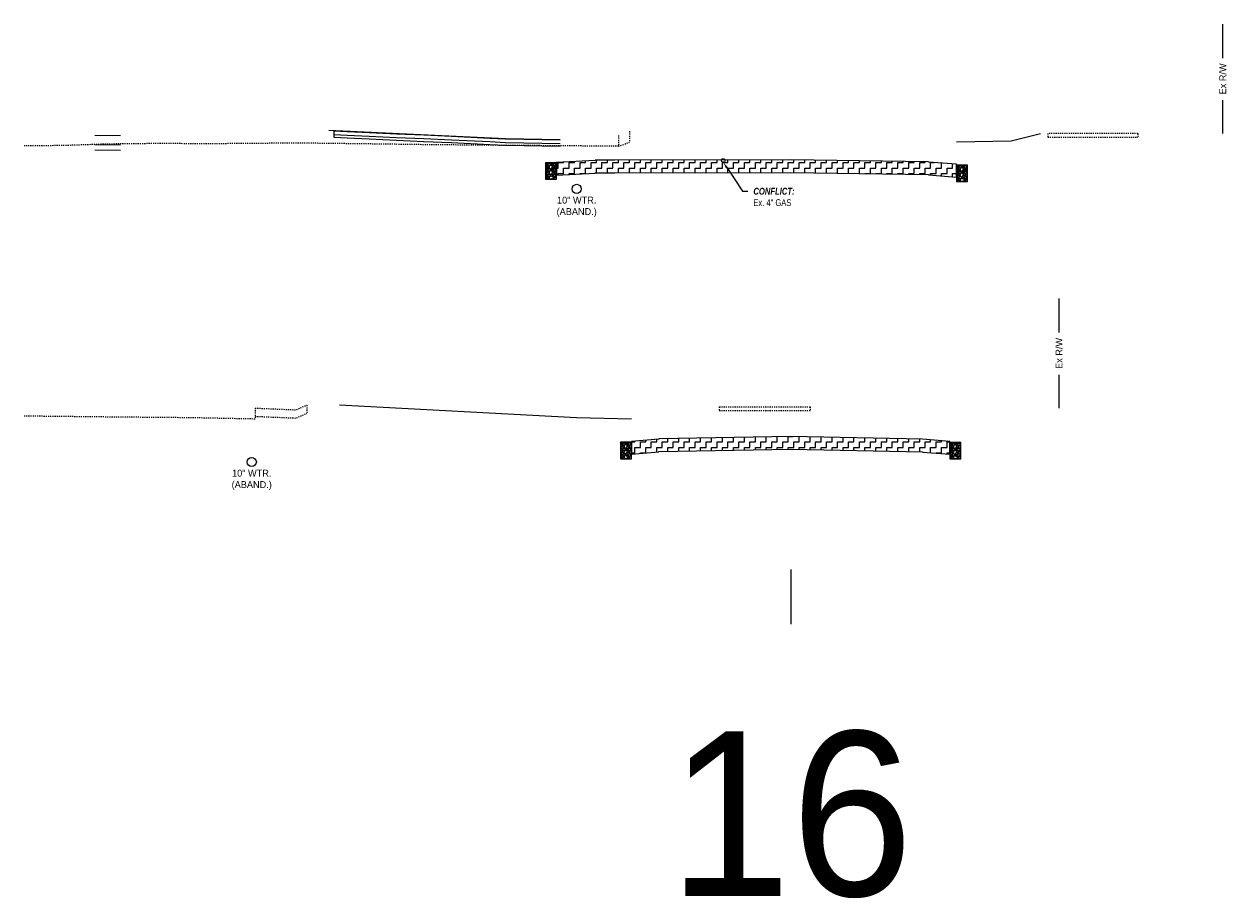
# Model space of a CAD drawing. Header units: feet. Extents: x 161250 to 169758, y 287353 to 289076.
# Tile 16 of 36: x 167931 to 168041, y 287353 to 287433. Entities that reach past the tile are written whole.
import ezdxf
from ezdxf import colors
from ezdxf.entities.mleader import LeaderData, LeaderLine
from ezdxf.math import Vec2, Vec3

# ---------------------------------------------------------------- set-up
doc = ezdxf.new("R2010")
doc.units = ezdxf.units.FT
doc.header["$MEASUREMENT"] = 0
doc.linetypes.add('OhDOT_USTN2', pattern=[0.11, 0.069, -0.041])
doc.layers.add('DR_P_Storm_Sewer', color=1, linetype='Continuous', true_color=0xff0000)
for name, color, linetype in [('PV_P_Curb', 6, 'Continuous'), ('RW_X_Fee_RW', 50, 'rowex'), ('SC_Shading1', 247, 'Continuous'), ('UT_X_Gas', 52, 'gasex'), ('UT_X_Gas_Text', 56, 'Continuous'), ('UT_X_Water', 140, 'waterex'), ('UT_X_Water_Text', 142, 'Continuous'), ('XS_P_Curb', 6, 'Continuous'), ('XS_X_Ground_Line', 180, 'OhDOT_USTN2')]:
    doc.layers.add(name, color=color, linetype=linetype)
doc.layers.add('VIEWPORT', color=232, linetype='Continuous', plot=False)
doc.styles.add('Slanted-Normal', font='font31.shx', dxfattribs={"height": 0.1})
doc.styles.get("Standard").update_dxf_attribs({"font": 'font31.shx'})
doc.styles.add('Straight-Normal', font='font30.shx', dxfattribs={"height": 0.1})
doc.linetypes.add('gasex', pattern='A,0.15,-0.2,0.15,-0.2,0.15,-0.1,["G",Straight-Normal,S=1,R=0,X=0,Y=-0.06],-0.15,0.15,-0.2,0.15,-0.2', length=1.8)
doc.linetypes.add('rowex', pattern='A,0.75,-0.05,["Ex R/W",Straight-Normal,S=1,R=0,X=0,Y=-0.06],-0.7,0.75,-0.3,0.75,-0.3,0.75,-0.3,0.75,-0.3', length=5.7)
doc.linetypes.add('waterex', pattern='A,0.15,-0.2,0.15,-0.2,0.15,-0.1,["W",Straight-Normal,S=1,R=0,X=0,Y=-0.06],-0.25,0.15,-0.2,0.15,-0.2', length=1.9)
pattern_1 = [(0, (0, 0), (0.5, 0.5), [0.5, -0.5]), (90, (0.5, 0), (-0.5, 0.5), [0.5, -0.5])]

msp = doc.modelspace()

# ---------------------------------------------------------------- hatches: boundary and pattern name
at = {"layer": 'SC_Shading1'}
h = msp.add_hatch(dxfattribs=at)
h.set_pattern_fill('ZIGZAG', color=256, scale=4)
h.set_pattern_definition(pattern_1)
h.paths.add_polyline_path([(168015.867, 287420.34), (168013.312, 287420.539), (168013.312, 287420.559), (168000.748, 287420.76), (167984.67, 287420.716), (167982.875, 287420.72), (167982.872, 287420.7), (167979.352, 287420.518), (167979.352, 287419.358), (167982.872, 287419.54), (167982.875, 287419.56), (167984.67, 287419.556), (168000.748, 287419.6), (168013.312, 287419.399), (168013.312, 287419.379), (168015.867, 287419.18)])
h = msp.add_hatch(dxfattribs=at)
h.set_pattern_fill('GRAVEL', color=256, scale=0.5)
h.set_pattern_definition([(228.012787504, (407.034528, -799.67315), (-4, -4.5), [0.067268, -6.6595440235]), (184.969740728, (406.989528, -799.72315), (6, 0.5), [0.115434, -11.4279623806]), (132.510447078, (406.874528, -799.73315), (5, -5.5), [0.081394, -8.05801629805]), (267.273689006, (406.679528, -799.85815), (0.5, 10), [0.105119, -10.4067790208]), (292.833654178, (406.674528, -799.96315), (-2.5, 6), [0.1030775, -10.20468656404]), (357.273689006, (406.714528, -800.05815), (-10, 0.5), [0.105119, -10.4067790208]), (37.694240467, (406.819528, -800.06315), (-6.5, -5), [0.1390145, -13.76242427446]), (72.255328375, (406.929528, -799.97815), (3.5, 11), [0.131244, -12.9931607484]), (121.429565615, (406.969528, -799.85315), (-4, 6.5), [0.105475, -10.4420365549]), (175.236358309, (406.914528, -799.76315), (5.5, -0.5), [0.120416, -5.9003812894]), (222.397437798, (406.794528, -799.75315), (-6, -5.5), [0.155724, -15.4166875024]), (138.814074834, (407.17453, -799.86315), (-3.5, 3), [0.0531505, -5.2619224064]), (171.46923439, (407.134528, -799.82815), (6.5, -1), [0.1011185, -10.0107557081]), (225, (407.03453, -799.81315), (-6e-17, -0.5), [0.0707105, -0.6363962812]), (203.198590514, (406.99953, -799.75315), (2.5, 1), [0.038079, -3.7698075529]), (291.801409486, (406.96453, -799.76815), (-0.5, 1.5), [0.0538515, -2.6387309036]), (30.963756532, (406.98453, -799.81815), (1.5, 1), [0.0874645, -2.8280114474]), (161.565051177, (407.05953, -799.77315), (1, -0.5), [0.0632455, -1.5178933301]), (16.389540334, (406.674528, -799.76815), (5, 1.5), [0.0886, -8.7714225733]), (70.346175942, (406.759528, -799.74315), (-2.0000000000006, -5.5000000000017), [0.0743305, -7.35870387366]), (293.198590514, (407.05953, -799.67315), (-1, 2.5), [0.0761575, -3.7317290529]), (343.610459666, (407.089528, -799.74315), (-5, 1.5), [0.0886, -8.7714225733]), (339.44395478, (406.67453, -800.07815), (-2.5, 1), [0.08544, -4.18656187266]), (294.775140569, (406.754528, -800.10815), (-2.5, 5.5), [0.071589, -7.08732153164]), (66.801409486, (407.06453, -800.17315), (1, 2.5), [0.0761575, -3.7317290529]), (17.354024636, (407.094528, -800.10315), (-6.5, -2), [0.0838155, -8.2977118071]), (69.44395478, (406.81953, -800.17315), (-1, -2.5), [0.04272, -4.22928187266]), (101.309932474, (407.03453, -800.17315), (-0.5, 2), [0.025495, -2.5240147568]), (165.96375653, (407.02953, -800.14815), (1.5, -0.5), [0.1030775, -1.9584753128]), (186.009005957, (406.929528, -800.12315), (5, 0.5), [0.095525, -9.4569615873]), (303.690067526, (406.98453, -799.86315), (-0.5, 1), [0.072111, -1.7306646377]), (353.157226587, (407.024528, -799.92315), (8.5, -1), [0.125897, -12.463781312]), (60.945395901, (407.14953, -799.93815), (-2, -3.5), [0.051478, -5.0963370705]), (90, (407.17453, -799.89315), (-0.5, 0.5), [0.03, -0.47]), (120.256437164, (406.919528, -800.10815), (2, -3.5), [0.069462, -6.8767599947]), (48.012787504, (406.884528, -800.04815), (4, 4.5), [0.134536, -6.5922760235]), (0, (406.97453, -799.94815), (0.5, 0.5), [0.13, -0.37]), (325.304846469, (407.104528, -799.94815), (5, -3.5), [0.079057, -7.8266371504]), (254.0546041, (407.16953, -799.99315), (-0.5, -2), [0.072801, -3.56725394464]), (207.645975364, (407.149528, -800.06315), (-9.5, -5), [0.1185325, -11.7347370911]), (175.42607874, (407.044528, -800.11815), (-6.5, 0.5), [0.1253995, -12.414536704])])
edge = h.paths.add_edge_path()
edge.add_arc((167978.852, 287419.136), 0.166, 0, 360)
h.paths.add_polyline_path([(167978.352, 287418.97), (167978.852, 287418.97), (167979.352, 287418.97), (167979.352, 287420.47), (167978.352, 287420.47)])
h = msp.add_hatch(dxfattribs=at)
h.set_pattern_fill('GRAVEL', color=256, scale=0.5)
h.set_pattern_definition([(228.012787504, (444.549776, -799.880425), (-4, -4.5), [0.067268, -6.6595440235]), (184.969740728, (444.504776, -799.930425), (6, 0.5), [0.115434, -11.4279623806]), (132.510447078, (444.389776, -799.940425), (5, -5.5), [0.081394, -8.05801629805]), (267.273689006, (444.194776, -800.065425), (0.5, 10), [0.105119, -10.4067790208]), (292.833654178, (444.189776, -800.170425), (-2.5, 6), [0.1030775, -10.20468656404]), (357.273689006, (444.229776, -800.265425), (-10, 0.5), [0.105119, -10.4067790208]), (37.694240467, (444.334776, -800.270425), (-6.5, -5), [0.1390145, -13.76242427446]), (72.255328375, (444.444776, -800.185425), (3.5, 11), [0.131244, -12.9931607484]), (121.429565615, (444.484776, -800.060425), (-4, 6.5), [0.105475, -10.4420365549]), (175.236358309, (444.429776, -799.970425), (5.5, -0.5), [0.120416, -5.9003812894]), (222.397437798, (444.309776, -799.960425), (-6, -5.5), [0.155724, -15.4166875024]), (138.814074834, (444.689776, -800.070425), (-3.5, 3), [0.0531505, -5.2619224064]), (171.46923439, (444.649776, -800.035425), (6.5, -1), [0.1011185, -10.0107557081]), (225, (444.54978, -800.02043), (-6e-17, -0.5), [0.0707105, -0.6363962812]), (203.198590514, (444.514776, -799.960425), (2.5, 1), [0.038079, -3.7698075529]), (291.801409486, (444.47978, -799.975425), (-0.5, 1.5), [0.0538515, -2.6387309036]), (30.963756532, (444.49978, -800.025425), (1.5, 1), [0.0874645, -2.8280114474]), (161.565051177, (444.57478, -799.98043), (1, -0.5), [0.0632455, -1.5178933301]), (16.389540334, (444.189776, -799.975425), (5, 1.5), [0.0886, -8.7714225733]), (70.346175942, (444.274776, -799.950425), (-2.0000000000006, -5.5000000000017), [0.0743305, -7.35870387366]), (293.198590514, (444.574776, -799.880425), (-1, 2.5), [0.0761575, -3.7317290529]), (343.610459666, (444.604776, -799.950425), (-5, 1.5), [0.0886, -8.7714225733]), (339.44395478, (444.189776, -800.285425), (-2.5, 1), [0.08544, -4.18656187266]), (294.775140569, (444.269776, -800.315425), (-2.5, 5.5), [0.071589, -7.08732153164]), (66.801409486, (444.579776, -800.380425), (1, 2.5), [0.0761575, -3.7317290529]), (17.354024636, (444.609776, -800.310425), (-6.5, -2), [0.0838155, -8.2977118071]), (69.44395478, (444.334776, -800.380425), (-1, -2.5), [0.04272, -4.22928187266]), (101.309932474, (444.54978, -800.380425), (-0.5, 2), [0.025495, -2.5240147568]), (165.96375653, (444.54478, -800.35543), (1.5, -0.5), [0.1030775, -1.9584753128]), (186.009005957, (444.444776, -800.330425), (5, 0.5), [0.095525, -9.4569615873]), (303.690067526, (444.49978, -800.07043), (-0.5, 1), [0.072111, -1.7306646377]), (353.157226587, (444.539776, -800.130425), (8.5, -1), [0.125897, -12.463781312]), (60.945395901, (444.664776, -800.145425), (-2, -3.5), [0.051478, -5.0963370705]), (90, (444.6898, -800.10043), (-0.5, 0.5), [0.03, -0.47]), (120.256437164, (444.434776, -800.315425), (2, -3.5), [0.069462, -6.8767599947]), (48.012787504, (444.399776, -800.255425), (4, 4.5), [0.134536, -6.5922760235]), (0, (444.4898, -800.15543), (0.5, 0.5), [0.13, -0.37]), (325.304846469, (444.619776, -800.155425), (5, -3.5), [0.079057, -7.8266371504]), (254.0546041, (444.684776, -800.200425), (-0.5, -2), [0.072801, -3.56725394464]), (207.645975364, (444.664776, -800.270425), (-9.5, -5), [0.1185325, -11.7347370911]), (175.42607874, (444.559776, -800.325425), (-6.5, 0.5), [0.1253995, -12.414536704])])
edge = h.paths.add_edge_path()
edge.add_arc((168016.367, 287418.928), 0.166, 0, 360)
h.paths.add_polyline_path([(168015.867, 287418.762), (168016.367, 287418.762), (168016.867, 287418.762), (168016.867, 287420.262), (168015.867, 287420.262)])
h = msp.add_hatch(dxfattribs=at)
h.set_pattern_fill('ZIGZAG', color=256, scale=4)
h.set_pattern_definition(pattern_1)
h.paths.add_polyline_path([(168015.248, 287395.035), (168012.748, 287395.244), (168012.748, 287395.264), (168000.748, 287395.504), (167988.689, 287395.278), (167988.689, 287395.258), (167986.184, 287395.054), (167986.184, 287393.894), (167988.689, 287394.098), (167988.689, 287394.118), (168000.748, 287394.344), (168012.748, 287394.104), (168012.748, 287394.084), (168015.248, 287393.875)])
h = msp.add_hatch(dxfattribs=at)
h.set_pattern_fill('GRAVEL', color=256, scale=0.5)
h.set_pattern_definition([(228.012787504, (413.867353, -825.170578), (-4, -4.5), [0.067268, -6.6595440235]), (184.969740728, (413.822353, -825.220578), (6, 0.5), [0.115434, -11.4279623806]), (132.510447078, (413.707353, -825.230578), (5, -5.5), [0.081394, -8.05801629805]), (267.273689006, (413.512353, -825.355578), (0.5, 10), [0.105119, -10.4067790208]), (292.833654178, (413.507353, -825.460578), (-2.5, 6), [0.1030775, -10.20468656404]), (357.273689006, (413.547353, -825.555578), (-10, 0.5), [0.105119, -10.4067790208]), (37.694240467, (413.652353, -825.560578), (-6.5, -5), [0.1390145, -13.76242427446]), (72.255328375, (413.762353, -825.475578), (3.5, 11), [0.131244, -12.9931607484]), (121.429565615, (413.802353, -825.350578), (-4, 6.5), [0.105475, -10.4420365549]), (175.236358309, (413.747353, -825.26058), (5.5, -0.5), [0.120416, -5.9003812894]), (222.397437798, (413.627353, -825.250578), (-6, -5.5), [0.155724, -15.4166875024]), (138.814074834, (414.007353, -825.36058), (-3.5, 3), [0.0531505, -5.2619224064]), (171.46923439, (413.967353, -825.325578), (6.5, -1), [0.1011185, -10.0107557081]), (225, (413.86735, -825.31058), (-6e-17, -0.5), [0.0707105, -0.6363962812]), (203.198590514, (413.83235, -825.25058), (2.5, 1), [0.038079, -3.7698075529]), (291.801409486, (413.79735, -825.26558), (-0.5, 1.5), [0.0538515, -2.6387309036]), (30.963756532, (413.81735, -825.31558), (1.5, 1), [0.0874645, -2.8280114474]), (161.565051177, (413.89235, -825.27058), (1, -0.5), [0.0632455, -1.5178933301]), (16.389540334, (413.507353, -825.265578), (5, 1.5), [0.0886, -8.7714225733]), (70.346175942, (413.592353, -825.240578), (-2.0000000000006, -5.5000000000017), [0.0743305, -7.35870387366]), (293.198590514, (413.89235, -825.17058), (-1, 2.5), [0.0761575, -3.7317290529]), (343.610459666, (413.922353, -825.240578), (-5, 1.5), [0.0886, -8.7714225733]), (339.44395478, (413.50735, -825.57558), (-2.5, 1), [0.08544, -4.18656187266]), (294.775140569, (413.587353, -825.605578), (-2.5, 5.5), [0.071589, -7.08732153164]), (66.801409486, (413.89735, -825.67058), (1, 2.5), [0.0761575, -3.7317290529]), (17.354024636, (413.927353, -825.600578), (-6.5, -2), [0.0838155, -8.2977118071]), (69.44395478, (413.65235, -825.67058), (-1, -2.5), [0.04272, -4.22928187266]), (101.309932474, (413.86735, -825.67058), (-0.5, 2), [0.025495, -2.5240147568]), (165.96375653, (413.86235, -825.64558), (1.5, -0.5), [0.1030775, -1.9584753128]), (186.009005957, (413.762353, -825.620578), (5, 0.5), [0.095525, -9.4569615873]), (303.690067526, (413.81735, -825.36058), (-0.5, 1), [0.072111, -1.7306646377]), (353.157226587, (413.857353, -825.420578), (8.5, -1), [0.125897, -12.463781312]), (60.945395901, (413.982353, -825.43558), (-2, -3.5), [0.051478, -5.0963370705]), (90, (414.00735, -825.3906), (-0.5, 0.5), [0.03, -0.47]), (120.256437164, (413.752353, -825.605578), (2, -3.5), [0.069462, -6.8767599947]), (48.012787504, (413.717353, -825.545578), (4, 4.5), [0.134536, -6.5922760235]), (0, (413.80735, -825.4456), (0.5, 0.5), [0.13, -0.37]), (325.304846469, (413.937353, -825.445578), (5, -3.5), [0.079057, -7.8266371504]), (254.0546041, (414.00235, -825.49058), (-0.5, -2), [0.072801, -3.56725394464]), (207.645975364, (413.982353, -825.560578), (-9.5, -5), [0.1185325, -11.7347370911]), (175.42607874, (413.877353, -825.615578), (-6.5, 0.5), [0.1253995, -12.414536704])])
edge = h.paths.add_edge_path()
edge.add_arc((167985.684, 287393.638), 0.166, 0, 360)
h.paths.add_polyline_path([(167985.184, 287393.472), (167985.684, 287393.472), (167986.184, 287393.472), (167986.184, 287394.972), (167985.184, 287394.972)])
h = msp.add_hatch(dxfattribs=at)
h.set_pattern_fill('GRAVEL', color=256, scale=0.5)
h.set_pattern_definition([(228.012787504, (443.930603, -825.190875), (-4, -4.5), [0.067268, -6.6595440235]), (184.969740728, (443.885603, -825.240875), (6, 0.5), [0.115434, -11.4279623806]), (132.510447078, (443.770603, -825.250875), (5, -5.5), [0.081394, -8.05801629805]), (267.273689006, (443.575603, -825.375875), (0.5, 10), [0.105119, -10.4067790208]), (292.833654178, (443.570603, -825.480875), (-2.5, 6), [0.1030775, -10.20468656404]), (357.273689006, (443.610603, -825.575875), (-10, 0.5), [0.105119, -10.4067790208]), (37.694240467, (443.715603, -825.580875), (-6.5, -5), [0.1390145, -13.76242427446]), (72.255328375, (443.825603, -825.495875), (3.5, 11), [0.131244, -12.9931607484]), (121.429565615, (443.865603, -825.370875), (-4, 6.5), [0.105475, -10.4420365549]), (175.236358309, (443.810603, -825.280875), (5.5, -0.5), [0.120416, -5.9003812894]), (222.397437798, (443.690603, -825.270875), (-6, -5.5), [0.155724, -15.4166875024]), (138.814074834, (444.070603, -825.380875), (-3.5, 3), [0.0531505, -5.2619224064]), (171.46923439, (444.030603, -825.345875), (6.5, -1), [0.1011185, -10.0107557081]), (225, (443.9306, -825.33087), (-6e-17, -0.5), [0.0707105, -0.6363962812]), (203.198590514, (443.8956, -825.270875), (2.5, 1), [0.038079, -3.7698075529]), (291.801409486, (443.8606, -825.28587), (-0.5, 1.5), [0.0538515, -2.6387309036]), (30.963756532, (443.8806, -825.335875), (1.5, 1), [0.0874645, -2.8280114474]), (161.565051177, (443.9556, -825.29087), (1, -0.5), [0.0632455, -1.5178933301]), (16.389540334, (443.570603, -825.285875), (5, 1.5), [0.0886, -8.7714225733]), (70.346175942, (443.655603, -825.260875), (-2.0000000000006, -5.5000000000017), [0.0743305, -7.35870387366]), (293.198590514, (443.9556, -825.190875), (-1, 2.5), [0.0761575, -3.7317290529]), (343.610459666, (443.985603, -825.260875), (-5, 1.5), [0.0886, -8.7714225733]), (339.44395478, (443.570603, -825.595875), (-2.5, 1), [0.08544, -4.18656187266]), (294.775140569, (443.650603, -825.625875), (-2.5, 5.5), [0.071589, -7.08732153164]), (66.801409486, (443.9606, -825.690875), (1, 2.5), [0.0761575, -3.7317290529]), (17.354024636, (443.990603, -825.620875), (-6.5, -2), [0.0838155, -8.2977118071]), (69.44395478, (443.715603, -825.690875), (-1, -2.5), [0.04272, -4.22928187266]), (101.309932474, (443.9306, -825.69087), (-0.5, 2), [0.025495, -2.5240147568]), (165.96375653, (443.9256, -825.66587), (1.5, -0.5), [0.1030775, -1.9584753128]), (186.009005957, (443.825603, -825.640875), (5, 0.5), [0.095525, -9.4569615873]), (303.690067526, (443.8806, -825.38087), (-0.5, 1), [0.072111, -1.7306646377]), (353.157226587, (443.920603, -825.440875), (8.5, -1), [0.125897, -12.463781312]), (60.945395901, (444.045603, -825.455875), (-2, -3.5), [0.051478, -5.0963370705]), (90, (444.0706, -825.41087), (-0.5, 0.5), [0.03, -0.47]), (120.256437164, (443.815603, -825.625875), (2, -3.5), [0.069462, -6.8767599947]), (48.012787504, (443.780603, -825.565875), (4, 4.5), [0.134536, -6.5922760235]), (0, (443.8706, -825.46587), (0.5, 0.5), [0.13, -0.37]), (325.304846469, (444.000603, -825.465875), (5, -3.5), [0.079057, -7.8266371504]), (254.0546041, (444.0656, -825.510875), (-0.5, -2), [0.072801, -3.56725394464]), (207.645975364, (444.045603, -825.580875), (-9.5, -5), [0.1185325, -11.7347370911]), (175.42607874, (443.940603, -825.635875), (-6.5, 0.5), [0.1253995, -12.414536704])])
edge = h.paths.add_edge_path()
edge.add_arc((168015.748, 287393.618), 0.166, 0, 360)
h.paths.add_polyline_path([(168015.248, 287393.452), (168015.748, 287393.452), (168016.248, 287393.452), (168016.248, 287394.952), (168015.248, 287394.952)])

# ---------------------------------------------------------------- linework, layer by layer
at = {"layer": 'DR_P_Storm_Sewer'}
for centre in [(167978.852, 287419.136), (168016.367, 287418.928), (167985.684, 287393.638), (168015.748, 287393.618)]:
    msp.add_circle(centre, 0.166, dxfattribs=at)
at = {"layer": 'PV_P_Curb', "flags": 128}
for points in [[(167959.019, 287423.394), (167959.019, 287422.811)], [(167959.019, 287423.394), (167960.248, 287423.338), (167962.248, 287423.246), (167964.748, 287423.131), (167967.248, 287423.016), (167969.748, 287422.902), (167973.248, 287422.741), (167974.683, 287422.675), (167979.683, 287422.575)], [(167959.019, 287423.061), (167960.248, 287423.005), (167962.248, 287422.913), (167964.748, 287422.798), (167967.248, 287422.683), (167969.748, 287422.569), (167973.248, 287422.408), (167974.683, 287422.342), (167979.683, 287422.242)], [(167959.019, 287422.811), (167960.248, 287422.755), (167962.248, 287422.663), (167964.748, 287422.548), (167967.248, 287422.433), (167969.748, 287422.319), (167973.248, 287422.158), (167974.683, 287422.092), (167979.683, 287421.992)]]:
    msp.add_lwpolyline(points, dxfattribs=at)
for points in [[(168015.867, 287420.34), (168013.312, 287420.539), (168013.312, 287420.559), (168000.748, 287420.76), (167984.67, 287420.716), (167982.875, 287420.72), (167982.872, 287420.7), (167979.352, 287420.518), (167979.352, 287419.358), (167982.872, 287419.54), (167982.875, 287419.56), (167984.67, 287419.556), (168000.748, 287419.6), (168013.312, 287419.399), (168013.312, 287419.379), (168015.867, 287419.18)], [(168015.248, 287395.035), (168012.748, 287395.244), (168012.748, 287395.264), (168000.748, 287395.504), (167988.689, 287395.278), (167988.689, 287395.258), (167986.184, 287395.054), (167986.184, 287393.894), (167988.689, 287394.098), (167988.689, 287394.118), (168000.748, 287394.344), (168012.748, 287394.104), (168012.748, 287394.084), (168015.248, 287393.875)]]:
    msp.add_lwpolyline(points, close=True, dxfattribs=at)
at = {"layer": 'RW_X_Fee_RW', "linetype": 'Continuous', "flags": 128}
for points in [[(168040.17, 287430.042), (168040.17, 287433.138)], [(168040.17, 287423.138), (168040.17, 287426.193)], [(168025.22, 287404.99), (168025.22, 287408.086)], [(168025.22, 287398.086), (168025.22, 287401.141)]]:
    msp.add_lwpolyline(points, dxfattribs=at)
at = {"layer": 'UT_X_Gas'}
msp.add_circle((167994.567, 287420.696), 0.166, dxfattribs=at)
at = {"layer": 'UT_X_Water'}
for centre in [(167981.191, 287418.095), (167951.529, 287393.178)]:
    msp.add_circle(centre, 0.42, dxfattribs=at)
at = {"layer": 'VIEWPORT', "flags": 128}
msp.add_lwpolyline([(168000.748, 287383.36), (168000.748, 287378.36)], dxfattribs=at)
at = {"layer": 'XS_P_Curb', "flags": 128}
for points in [[(167937.207, 287422.989), (167939.535, 287422.96)], [(167979.683, 287422.575), (167974.683, 287422.675), (167958.569, 287423.415)], [(168015.85, 287422.383), (168020.85, 287422.483), (168023.539, 287423.155)], [(167937.207, 287422.156), (167939.535, 287422.127)], [(167937.207, 287421.656), (167939.535, 287421.627)], [(167986.186, 287397.095), (167981.186, 287397.195), (167959.554, 287398.374)]]:
    msp.add_lwpolyline(points, dxfattribs=at)
for points in [[(167978.352, 287418.97), (167979.352, 287418.97), (167979.352, 287420.47), (167978.352, 287420.47)], [(168015.867, 287418.762), (168016.867, 287418.762), (168016.867, 287420.262), (168015.867, 287420.262)], [(167985.184, 287393.472), (167986.184, 287393.472), (167986.184, 287394.972), (167985.184, 287394.972)], [(168015.248, 287393.452), (168016.248, 287393.452), (168016.248, 287394.952), (168015.248, 287394.952)]]:
    msp.add_lwpolyline(points, close=True, dxfattribs=at)
at = {"layer": 'XS_X_Ground_Line', "flags": 128}
for points in [[(167985.014, 287422.984), (167985.014, 287421.984)], [(167985.999, 287423.351), (167985.999, 287422.351)], [(168024.182, 287423.15), (168024.182, 287422.817)], [(168032.405, 287423.14), (168028.431, 287423.142), (168024.823, 287423.15), (168024.182, 287423.15)], [(168024.182, 287422.817), (168028.431, 287422.809), (168031.72, 287422.807), (168032.405, 287422.807)], [(168032.405, 287423.14), (168032.405, 287422.807)], [(167985.014, 287421.984), (167984.974, 287421.985), (167976.429, 287422.053), (167967.883, 287422.121), (167961.945, 287422.201), (167955.765, 287422.277), (167951.322, 287422.241), (167946.879, 287422.206), (167943.542, 287422.242), (167938.436, 287422.189), (167934.34, 287422.053), (167930.748, 287422.014)], [(167985.014, 287421.984), (167985.999, 287422.351)], [(167951.833, 287398.092), (167955.575, 287397.935), (167956.544, 287398.356)], [(167951.833, 287398.092), (167951.833, 287397.092)], [(167951.833, 287397.342), (167955.575, 287397.185), (167956.544, 287397.606)], [(167956.544, 287398.356), (167956.544, 287397.606)], [(167994.203, 287398.202), (167994.203, 287397.869)], [(167994.203, 287398.202), (168000.748, 287398.196), (168002.502, 287398.193)], [(167994.203, 287397.869), (168000.748, 287397.863), (168002.502, 287397.86)], [(168002.502, 287398.193), (168002.502, 287397.86)], [(167951.833, 287397.092), (167945.952, 287397.208), (167938.35, 287397.277), (167930.748, 287397.36)]]:
    msp.add_lwpolyline(points, dxfattribs=at)

# ---------------------------------------------------------------- texts
at = {"layer": 'RW_X_Fee_RW', "char_height": 0.625, "attachment_point": 5, "rotation": 90}
for insert in [(168040.17, 287428.138), (168025.22, 287403.086)]:
    msp.add_mtext_dynamic_manual_height_columns('Ex R/W', width=9.60773, gutter_width=10, heights=[0], dxfattribs=dict(at, insert=insert))
at = {"layer": 'UT_X_Water_Text', "char_height": 0.625, "attachment_point": 2}
for insert in [(167981.191, 287417.384), (167951.529, 287392.467)]:
    msp.add_mtext_dynamic_manual_height_columns('10" WTR.\\P(ABAND.)', width=4.5, gutter_width=10, heights=[0], dxfattribs=dict(at, insert=insert))
at = {"layer": 'VIEWPORT', "insert": (168000.748, 287360.974), "char_height": 15, "attachment_point": 5}
msp.add_mtext_dynamic_manual_height_columns('16', width=45.95559, gutter_width=10, heights=[0], dxfattribs=at)

# ---------------------------------------------------------------- leaders
at = {"layer": 'UT_X_Gas_Text'}
ml = msp.add_multileader_mtext('Standard', dxfattribs=at)
ml.set_content('{\\fArial|b1|i1|c0|p34;\\W0.8;\\C1;CONFLICT:\\Ffont31|c0;\\C256;\\PEx. 4" GAS}', color=256, style='Slanted-Normal')
ml.set_leader_properties()
ml.build(insert=Vec2(0, 0))
ml.multileader.update_dxf_attribs({"dogleg_length": 0.1, "arrow_head_size": 0.625, "scale": 5})
ctx = ml.context
ctx.base_point, ctx.scale, ctx.char_height, ctx.arrow_head_size, ctx.landing_gap_size, ctx.plane_origin = Vec3(167996.818, 287417.884), 5, 0.625, 0.625, 0.5, Vec3(167996.748, 287418.86)
notes = []
notes.append((ctx, [(0, (1, 1, 0), (167996.318, 287417.884), (1, 0), 0.5, [(0, [(167994.567, 287420.53)], 0, [])])]))
ctx.mtext.insert, ctx.mtext.flow_direction = Vec3(167997.318, 287418.196), 5
for ctx, leaders in notes:
    for number, flags, end, landing, length, lines in leaders:
        leader = LeaderData()
        leader.index, (leader.has_last_leader_line, leader.has_dogleg_vector, leader.attachment_direction) = number, flags
        leader.last_leader_point, leader.dogleg_vector, leader.dogleg_length = Vec3(end), Vec3(landing), length
        for number, points, colour, breaks in lines:
            line = LeaderLine()
            line.index, line.vertices, line.color, line.breaks = number, Vec3.list(points), colors.encode_raw_color(colour), breaks
            leader.lines.append(line)
        ctx.leaders.append(leader)

doc.saveas('drawing.dxf')
